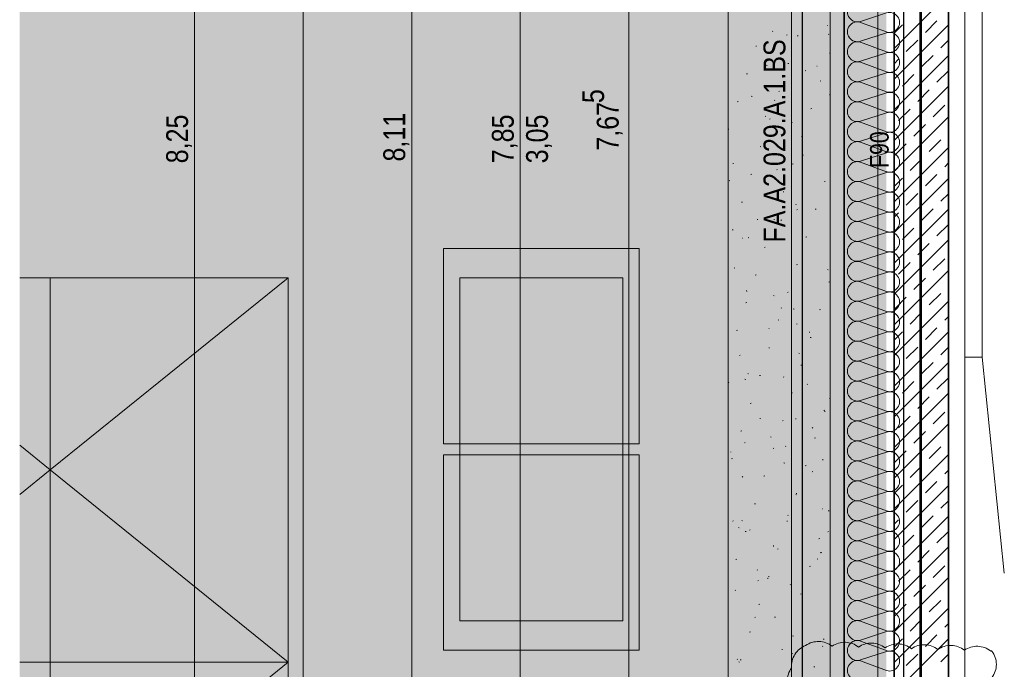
# Model space of a CAD drawing. Extents: x -620 to 300, y 62 to 1112.
# Tile 199 of 235: x -539 to -448, y 643 to 703. Entities that reach past the tile are written whole.
import ezdxf
from ezdxf.lldxf.tags import DXFTag

# ---------------------------------------------------------------- set-up
doc = ezdxf.new("R2010")
doc.units = 0
doc.layers.get('0').update_dxf_attribs({"lineweight": 13})
for name, color, linetype, lineweight, true_color in [('30 -33 Aussenwände- 7 Fassade_ Elemente', 7, 'Continuous', 9, 0x00aacc), ('30 -34 Innenwände- 1 tragend', 7, 'Continuous', 13, 0xdd0806), ('30 -35 Decken- 1 Konstruktion-Träger- Stahlbeton', 7, 'Continuous', 13, 0x33aa00), ('30 -36 Dächer- 1 Konstruktion', 7, 'Continuous', 35, 0x6666cc), ('30 -36 Dächer- 3 Dachbeläge', 7, 'Continuous', 15, 0x9999ff), ('30 -36 Dächer- 3 Dachbeläge Gründach', 9, 'Continuous', 9, 0x808080), ('40 -44 Elektr. Anlagen- 2 Eigenstromversorgungsanlagen', 7, 'Continuous', 5, 0xff6633), ('60- 61 allgemeine Ausstattung- 1 Möbel', 9, 'Continuous', 9, 0x808080), ('60- 61 allgemeine Ausstattung- 4 Terrassen', 9, 'Continuous', 9, 0x808080), ('70 -72 Beschriftung- 1 Beschriftung allgemein', 7, 'Continuous', 9, 0xff6633), ('70 -76 Bemaßung- 2 Allgemein', 9, 'Continuous', 5, 0x808080), ('70 -77 Revision- 2 Wolken', 7, 'Continuous', 18, 0x944cff), ('Dachflächen Moblierung', 7, 'Continuous', 9, 0x888888), ('iwb_Layout BA_Markierung', 7, 'Continuous', 9, 0xbadcdc)]:
    doc.layers.add(name, color=color, linetype=linetype, lineweight=lineweight, true_color=true_color)
doc.layers.add('70 -71 Achsen- 1 Gebäudeachsen', color=7, linetype='STRICHPUNKT2-A06CPVE5L0', lineweight=18)
doc.layers.add('70 -75 Raumstempel- 3 Wandstempel', color=7, linetype='Continuous', lineweight=50)
doc.styles.get("Standard").update_dxf_attribs({"font": 'ARIALN.TTF'})
tags = doc.linetypes.add('grob-A06CPVE1L0', pattern=[14, 3, -8, 3]).pattern_tags.tags
tags[8:9] = [DXFTag(74, 4), DXFTag(75, 0), DXFTag(340, '0'), DXFTag(46, 0.0), DXFTag(50, 0.0), DXFTag(44, 0.0), DXFTag(45, 0.0)]
tags[6:7] = [DXFTag(74, 4), DXFTag(75, 0), DXFTag(340, '0'), DXFTag(46, 0.0), DXFTag(50, 0.0), DXFTag(44, 0.0), DXFTag(45, 0.0)]
tags[4:5] = [DXFTag(74, 4), DXFTag(75, 0), DXFTag(340, '0'), DXFTag(46, 0.0), DXFTag(50, 0.0), DXFTag(44, 0.0), DXFTag(45, 0.0)]
tags = doc.linetypes.add('STRICHPUNKT2-A06CPVE5L0', pattern=[12.7, 6.35, -3.175, 0, -3.175]).pattern_tags.tags
tags[10:11] = [DXFTag(74, 4), DXFTag(75, 0), DXFTag(340, '0'), DXFTag(46, 0.0), DXFTag(50, 0.0), DXFTag(44, 0.0), DXFTag(45, 0.0)]
tags[8:9] = [DXFTag(74, 4), DXFTag(75, 0), DXFTag(340, '0'), DXFTag(46, 0.0), DXFTag(50, 0.0), DXFTag(44, 0.0), DXFTag(45, 0.0)]
tags[6:7] = [DXFTag(74, 4), DXFTag(75, 0), DXFTag(340, '0'), DXFTag(46, 0.0), DXFTag(50, 0.0), DXFTag(44, 0.0), DXFTag(45, 0.0)]
tags[4:5] = [DXFTag(74, 4), DXFTag(75, 0), DXFTag(340, '0'), DXFTag(46, 0.0), DXFTag(50, 0.0), DXFTag(44, 0.0), DXFTag(45, 0.0)]

# ---------------------------------------------------------------- blocks, each defined once
blk = doc.blocks.new('Polygon-A06CPVDTL0')
at = {"color": 0, "linetype": 'ByBlock', "lineweight": -2, "ltscale": 0.13}
blk.add_solid([(-458.903, 86.609), (-538.631, 86.396), (-458.736, 1083.814), (-538.631, 1083.814)], dxfattribs=at)
blk = doc.blocks.new('Referenz-A06CPVE6L0')
at = {"layer": '30 -33 Aussenwände- 7 Fassade_ Elemente', "color": 0, "linetype": 'Continuous', "lineweight": 25, "ltscale": 0.25}
for p, q in [((-462.679, 609.453), (-462.679, 774.453)), ((-466.519, 614.453), (-466.519, 769.453)), ((-462.679, 769.453), (-462.679, 614.453)), ((-457.219, 769.953), (-457.219, 613.953))]:
    blk.add_line(p, q, dxfattribs=at)
at = {"layer": '30 -33 Aussenwände- 7 Fassade_ Elemente', "color": 0, "linetype": 'Continuous', "ltscale": 0.13}
for p, q in [((-467.519, 773.053), (-467.519, 610.853)), ((-455.719, 613.953), (-455.719, 769.953)), ((-461.179, 702.879), (-458.779, 703.651)), ((-458.779, 701.902), (-461.179, 702.789)), ((-461.179, 701.041), (-458.779, 701.812)), ((-458.779, 700.064), (-461.179, 700.951)), ((-461.179, 699.202), (-458.779, 699.974)), ((-458.779, 698.225), (-461.179, 699.112)), ((-461.179, 697.364), (-458.779, 698.135)), ((-458.779, 696.387), (-461.179, 697.274)), ((-461.179, 695.525), (-458.779, 696.297)), ((-458.779, 694.548), (-461.179, 695.435)), ((-461.179, 693.687), (-458.779, 694.458)), ((-458.779, 692.709), (-461.179, 693.597)), ((-461.179, 691.848), (-458.779, 692.619)), ((-458.779, 690.871), (-461.179, 691.758)), ((-461.179, 690.01), (-458.779, 690.781)), ((-458.779, 689.032), (-461.179, 689.92)), ((-461.179, 688.171), (-458.779, 688.942)), ((-458.779, 687.194), (-461.179, 688.081)), ((-461.179, 686.333), (-458.779, 687.104)), ((-458.779, 685.355), (-461.179, 686.243)), ((-461.179, 684.494), (-458.779, 685.265)), ((-458.779, 683.517), (-461.179, 684.404)), ((-461.179, 682.656), (-458.779, 683.427)), ((-458.779, 681.678), (-461.179, 682.566)), ((-461.179, 680.817), (-458.779, 681.588)), ((-458.779, 679.84), (-461.179, 680.727)), ((-461.179, 678.978), (-458.779, 679.75)), ((-458.779, 678.001), (-461.179, 678.888)), ((-461.179, 677.14), (-458.779, 677.911)), ((-458.779, 676.163), (-461.179, 677.05)), ((-461.179, 675.301), (-458.779, 676.073)), ((-458.779, 674.324), (-461.179, 675.211)), ((-461.179, 673.463), (-458.779, 674.234)), ((-458.779, 672.486), (-461.179, 673.373)), ((-461.179, 671.624), (-458.779, 672.396)), ((-458.779, 670.647), (-461.179, 671.534)), ((-461.179, 669.786), (-458.779, 670.557)), ((-458.779, 668.809), (-461.179, 669.696)), ((-461.179, 667.947), (-458.779, 668.719)), ((-458.779, 666.97), (-461.179, 667.857)), ((-461.179, 666.109), (-458.779, 666.88)), ((-458.779, 665.132), (-461.179, 666.019)), ((-461.179, 664.27), (-458.779, 665.042)), ((-458.779, 663.293), (-461.179, 664.18)), ((-461.179, 662.432), (-458.779, 663.203)), ((-458.779, 661.455), (-461.179, 662.342)), ((-461.179, 660.593), (-458.779, 661.365)), ((-458.779, 659.616), (-461.179, 660.503)), ((-461.179, 658.755), (-458.779, 659.526)), ((-458.779, 657.777), (-461.179, 658.665)), ((-461.179, 656.916), (-458.779, 657.687)), ((-458.779, 655.939), (-461.179, 656.826)), ((-461.179, 655.078), (-458.779, 655.849)), ((-458.779, 654.1), (-461.179, 654.988)), ((-461.179, 653.239), (-458.779, 654.01)), ((-458.779, 652.262), (-461.179, 653.149)), ((-461.179, 651.401), (-458.779, 652.172)), ((-458.779, 650.423), (-461.179, 651.311)), ((-461.179, 649.562), (-458.779, 650.333)), ((-458.779, 648.585), (-461.179, 649.472)), ((-461.179, 647.724), (-458.779, 648.495)), ((-458.779, 646.746), (-461.179, 647.634)), ((-461.179, 645.885), (-458.779, 646.656)), ((-458.779, 644.908), (-461.179, 645.795)), ((-461.179, 644.046), (-458.779, 644.818)), ((-458.779, 643.069), (-461.179, 643.956))]:
    blk.add_line(p, q, dxfattribs=at)
for centre, major_axis, end_param in [((-461.46, 703.754), (0.282, 0.874), 3.764652), ((-458.497, 702.776), (-0.282, -0.874), 3.765224), ((-461.46, 701.915), (0.282, 0.874), 3.764652), ((-458.497, 700.938), (-0.282, -0.874), 3.765224), ((-461.46, 700.077), (0.282, 0.874), 3.764652), ((-458.497, 699.099), (-0.282, -0.874), 3.765224), ((-461.46, 698.238), (0.282, 0.874), 3.764652), ((-458.497, 697.261), (-0.282, -0.874), 3.765224), ((-461.46, 696.399), (0.282, 0.874), 3.764652), ((-458.497, 695.422), (-0.282, -0.874), 3.765224), ((-461.46, 694.561), (0.282, 0.874), 3.764652), ((-458.497, 693.584), (-0.282, -0.874), 3.765224), ((-461.46, 692.722), (0.282, 0.874), 3.764652), ((-458.497, 691.745), (-0.282, -0.874), 3.765224), ((-461.46, 690.884), (0.282, 0.874), 3.764652), ((-458.497, 689.907), (-0.282, -0.874), 3.765224), ((-461.46, 689.045), (0.282, 0.874), 3.764652), ((-458.497, 688.068), (-0.282, -0.874), 3.765224), ((-461.46, 687.207), (0.282, 0.874), 3.764652), ((-458.497, 686.23), (-0.282, -0.874), 3.765224), ((-461.46, 685.368), (0.282, 0.874), 3.764652), ((-458.497, 684.391), (-0.282, -0.874), 3.765224), ((-461.46, 683.53), (0.282, 0.874), 3.764652), ((-458.497, 682.553), (-0.282, -0.874), 3.765224), ((-461.46, 681.691), (0.282, 0.874), 3.764652), ((-458.497, 680.714), (-0.282, -0.874), 3.765224), ((-461.46, 679.853), (0.282, 0.874), 3.764652), ((-458.497, 678.876), (-0.282, -0.874), 3.765224), ((-461.46, 678.014), (0.282, 0.874), 3.764652), ((-458.497, 677.037), (-0.282, -0.874), 3.765224), ((-461.46, 676.176), (0.282, 0.874), 3.764652), ((-458.497, 675.198), (-0.282, -0.874), 3.765224), ((-461.46, 674.337), (0.282, 0.874), 3.764652), ((-458.497, 673.36), (-0.282, -0.874), 3.765224), ((-461.46, 672.499), (0.282, 0.874), 3.764652), ((-458.497, 671.521), (-0.282, -0.874), 3.765224), ((-461.46, 670.66), (0.282, 0.874), 3.764652), ((-458.497, 669.683), (-0.282, -0.874), 3.765224), ((-461.46, 668.822), (0.282, 0.874), 3.764652), ((-458.497, 667.844), (-0.282, -0.874), 3.765224), ((-461.46, 666.983), (0.282, 0.874), 3.764652), ((-458.497, 666.006), (-0.282, -0.874), 3.765224), ((-461.46, 665.145), (0.282, 0.874), 3.764652), ((-458.497, 664.167), (-0.282, -0.874), 3.765224), ((-461.46, 663.306), (0.282, 0.874), 3.764652), ((-458.497, 662.329), (-0.282, -0.874), 3.765224), ((-461.46, 661.467), (0.282, 0.874), 3.764652), ((-458.497, 660.49), (-0.282, -0.874), 3.765224), ((-461.46, 659.629), (0.282, 0.874), 3.764652), ((-458.497, 658.652), (-0.282, -0.874), 3.765224), ((-461.46, 657.79), (0.282, 0.874), 3.764652), ((-458.497, 656.813), (-0.282, -0.874), 3.765224), ((-461.46, 655.952), (0.282, 0.874), 3.764652), ((-458.497, 654.975), (-0.282, -0.874), 3.765224), ((-461.46, 654.113), (0.282, 0.874), 3.764652), ((-458.497, 653.136), (-0.282, -0.874), 3.765224), ((-461.46, 652.275), (0.282, 0.874), 3.764652), ((-458.497, 651.298), (-0.282, -0.874), 3.765224), ((-461.46, 650.436), (0.282, 0.874), 3.764652), ((-458.497, 649.459), (-0.282, -0.874), 3.765224), ((-461.46, 648.598), (0.282, 0.874), 3.764652), ((-458.497, 647.621), (-0.282, -0.874), 3.765224), ((-461.46, 646.759), (0.282, 0.874), 3.764652), ((-458.497, 645.782), (-0.282, -0.874), 3.765224), ((-461.46, 644.921), (0.282, 0.874), 3.764652), ((-458.497, 643.944), (-0.282, -0.874), 3.765224), ((-461.46, 643.082), (0.282, 0.874), 3.764652)]:
    blk.add_ellipse(centre, major_axis=major_axis, ratio=1, start_param=0, end_param=end_param, dxfattribs=at)
at = {"layer": '30 -34 Innenwände- 1 tragend', "color": 0, "lineweight": 35}
for p, q in [((-458.079, 770.453), (-458.079, 613.453)), ((-453.079, 770.453), (-453.079, 613.453))]:
    blk.add_line(p, q, dxfattribs=at)
at = {"layer": '30 -34 Innenwände- 1 tragend', "color": 0, "linetype": 'Continuous', "lineweight": -2, "ltscale": 0.13}
for p, q in [((-458.079, 770.453), (-458.079, 613.453)), ((-453.079, 770.453), (-453.079, 613.453))]:
    blk.add_line(p, q, dxfattribs=at)
at = {"layer": '30 -34 Innenwände- 1 tragend', "color": 0, "lineweight": 9}
for p, q in [((-458.079, 700.388), (-453.079, 705.388)), ((-458.079, 700.388), (-453.079, 705.388)), ((-458.079, 701.803), (-457.311, 702.571)), ((-458.079, 701.803), (-457.311, 702.571)), ((-458.079, 697.56), (-453.079, 702.56)), ((-458.079, 697.56), (-453.079, 702.56)), ((-455.189, 701.863), (-454.129, 702.924)), ((-455.189, 701.863), (-454.129, 702.924)), ((-456.957, 700.096), (-455.896, 701.156)), ((-456.957, 700.096), (-455.896, 701.156)), ((-453.775, 700.449), (-453.079, 701.146)), ((-453.775, 700.449), (-453.079, 701.146)), ((-458.079, 694.732), (-453.079, 699.732)), ((-458.079, 694.732), (-453.079, 699.732)), ((-458.079, 698.974), (-457.664, 699.389)), ((-458.079, 698.974), (-457.664, 699.389)), ((-455.543, 698.681), (-454.482, 699.742)), ((-455.543, 698.681), (-454.482, 699.742)), ((-457.311, 696.914), (-456.25, 697.974)), ((-457.311, 696.914), (-456.25, 697.974)), ((-454.129, 697.267), (-453.079, 698.317)), ((-454.129, 697.267), (-453.079, 698.317)), ((-458.079, 691.903), (-453.079, 696.903)), ((-458.079, 691.903), (-453.079, 696.903)), ((-458.079, 696.146), (-458.018, 696.207)), ((-458.079, 696.146), (-458.018, 696.207)), ((-455.896, 695.499), (-454.836, 696.56)), ((-455.896, 695.499), (-454.836, 696.56)), ((-457.664, 693.732), (-456.603, 694.792)), ((-457.664, 693.732), (-456.603, 694.792)), ((-454.482, 694.085), (-453.421, 695.146)), ((-454.482, 694.085), (-453.421, 695.146)), ((-458.079, 689.075), (-453.079, 694.075)), ((-458.079, 689.075), (-453.079, 694.075)), ((-456.25, 692.317), (-455.189, 693.378)), ((-456.25, 692.317), (-455.189, 693.378)), ((-458.079, 686.246), (-453.079, 691.246)), ((-458.079, 686.246), (-453.079, 691.246)), ((-458.018, 690.55), (-456.957, 691.61)), ((-458.018, 690.55), (-456.957, 691.61)), ((-454.836, 690.903), (-453.775, 691.964)), ((-454.836, 690.903), (-453.775, 691.964)), ((-456.603, 689.136), (-455.543, 690.196)), ((-456.603, 689.136), (-455.543, 690.196)), ((-453.421, 689.489), (-453.079, 689.832)), ((-453.421, 689.489), (-453.079, 689.832)), ((-455.189, 687.721), (-454.129, 688.782)), ((-455.189, 687.721), (-454.129, 688.782)), ((-458.079, 687.66), (-457.311, 688.428)), ((-458.079, 687.66), (-457.311, 688.428)), ((-458.079, 683.418), (-453.079, 688.418)), ((-458.079, 683.418), (-453.079, 688.418)), ((-456.957, 685.954), (-455.896, 687.014)), ((-456.957, 685.954), (-455.896, 687.014)), ((-453.775, 686.307), (-453.079, 687.004)), ((-453.775, 686.307), (-453.079, 687.004)), ((-458.079, 680.589), (-453.079, 685.589)), ((-458.079, 680.589), (-453.079, 685.589)), ((-458.079, 684.832), (-457.664, 685.246)), ((-458.079, 684.832), (-457.664, 685.246)), ((-455.543, 684.539), (-454.482, 685.6)), ((-455.543, 684.539), (-454.482, 685.6)), ((-454.129, 683.125), (-453.079, 684.175)), ((-454.129, 683.125), (-453.079, 684.175)), ((-457.311, 682.772), (-456.25, 683.832)), ((-457.311, 682.772), (-456.25, 683.832)), ((-458.079, 677.761), (-453.079, 682.761)), ((-458.079, 677.761), (-453.079, 682.761)), ((-455.896, 681.357), (-454.836, 682.418)), ((-455.896, 681.357), (-454.836, 682.418)), ((-458.079, 682.004), (-458.018, 682.064)), ((-458.079, 682.004), (-458.018, 682.064)), ((-457.664, 679.59), (-456.603, 680.65)), ((-457.664, 679.59), (-456.603, 680.65)), ((-454.482, 679.943), (-453.421, 681.004)), ((-454.482, 679.943), (-453.421, 681.004)), ((-458.079, 674.933), (-453.079, 679.933)), ((-458.079, 674.933), (-453.079, 679.933)), ((-456.25, 678.175), (-455.189, 679.236)), ((-456.25, 678.175), (-455.189, 679.236)), ((-454.836, 676.761), (-453.775, 677.822)), ((-454.836, 676.761), (-453.775, 677.822)), ((-458.079, 672.104), (-453.079, 677.104)), ((-458.079, 672.104), (-453.079, 677.104)), ((-458.018, 676.408), (-456.957, 677.468)), ((-458.018, 676.408), (-456.957, 677.468)), ((-456.603, 674.993), (-455.543, 676.054)), ((-456.603, 674.993), (-455.543, 676.054)), ((-453.421, 675.347), (-453.079, 675.69)), ((-453.421, 675.347), (-453.079, 675.69)), ((-458.079, 673.518), (-457.311, 674.286)), ((-458.079, 673.518), (-457.311, 674.286)), ((-458.079, 669.276), (-453.079, 674.276)), ((-458.079, 669.276), (-453.079, 674.276)), ((-455.189, 673.579), (-454.129, 674.64)), ((-455.189, 673.579), (-454.129, 674.64)), ((-456.957, 671.811), (-455.896, 672.872)), ((-456.957, 671.811), (-455.896, 672.872)), ((-453.775, 672.165), (-453.079, 672.861)), ((-453.775, 672.165), (-453.079, 672.861)), ((-458.079, 666.447), (-453.079, 671.447)), ((-458.079, 666.447), (-453.079, 671.447)), ((-455.543, 670.397), (-454.482, 671.458)), ((-455.543, 670.397), (-454.482, 671.458)), ((-458.079, 670.69), (-457.664, 671.104)), ((-458.079, 670.69), (-457.664, 671.104)), ((-457.311, 668.629), (-456.25, 669.69)), ((-457.311, 668.629), (-456.25, 669.69)), ((-454.129, 668.983), (-453.079, 670.033)), ((-454.129, 668.983), (-453.079, 670.033)), ((-458.079, 663.619), (-453.079, 668.619)), ((-458.079, 663.619), (-453.079, 668.619)), ((-458.079, 667.861), (-458.018, 667.922)), ((-458.079, 667.861), (-458.018, 667.922)), ((-455.896, 667.215), (-454.836, 668.276)), ((-455.896, 667.215), (-454.836, 668.276)), ((-454.482, 665.801), (-453.421, 666.862)), ((-454.482, 665.801), (-453.421, 666.862)), ((-458.079, 660.79), (-453.079, 665.79)), ((-458.079, 660.79), (-453.079, 665.79)), ((-457.664, 665.447), (-456.603, 666.508)), ((-457.664, 665.447), (-456.603, 666.508)), ((-456.25, 664.033), (-455.189, 665.094)), ((-456.25, 664.033), (-455.189, 665.094)), ((-458.018, 662.265), (-456.957, 663.326)), ((-458.018, 662.265), (-456.957, 663.326)), ((-454.836, 662.619), (-453.775, 663.68)), ((-454.836, 662.619), (-453.775, 663.68)), ((-458.079, 657.962), (-453.079, 662.962)), ((-458.079, 657.962), (-453.079, 662.962)), ((-456.603, 660.851), (-455.543, 661.912)), ((-456.603, 660.851), (-455.543, 661.912)), ((-453.421, 661.205), (-453.079, 661.548)), ((-453.421, 661.205), (-453.079, 661.548)), ((-455.189, 659.437), (-454.129, 660.498)), ((-455.189, 659.437), (-454.129, 660.498)), ((-458.079, 659.376), (-457.311, 660.144)), ((-458.079, 659.376), (-457.311, 660.144)), ((-458.079, 655.134), (-453.079, 660.134)), ((-458.079, 655.134), (-453.079, 660.134)), ((-456.957, 657.669), (-455.896, 658.73)), ((-456.957, 657.669), (-455.896, 658.73)), ((-453.775, 658.023), (-453.079, 658.719)), ((-453.775, 658.023), (-453.079, 658.719)), ((-458.079, 652.305), (-453.079, 657.305)), ((-458.079, 652.305), (-453.079, 657.305)), ((-458.079, 656.548), (-457.664, 656.962)), ((-458.079, 656.548), (-457.664, 656.962)), ((-455.543, 656.255), (-454.482, 657.316)), ((-455.543, 656.255), (-454.482, 657.316)), ((-454.129, 654.841), (-453.079, 655.891)), ((-454.129, 654.841), (-453.079, 655.891)), ((-457.311, 654.487), (-456.25, 655.548)), ((-457.311, 654.487), (-456.25, 655.548)), ((-458.079, 649.477), (-453.079, 654.477)), ((-458.079, 649.477), (-453.079, 654.477)), ((-455.896, 653.073), (-454.836, 654.134)), ((-455.896, 653.073), (-454.836, 654.134)), ((-458.079, 653.719), (-458.018, 653.78)), ((-458.079, 653.719), (-458.018, 653.78)), ((-457.664, 651.305), (-456.603, 652.366)), ((-457.664, 651.305), (-456.603, 652.366)), ((-454.482, 651.659), (-453.421, 652.72)), ((-454.482, 651.659), (-453.421, 652.72)), ((-458.079, 646.648), (-453.079, 651.648)), ((-458.079, 646.648), (-453.079, 651.648)), ((-456.25, 649.891), (-455.189, 650.952)), ((-456.25, 649.891), (-455.189, 650.952)), ((-454.836, 648.477), (-453.775, 649.538)), ((-454.836, 648.477), (-453.775, 649.538)), ((-458.079, 643.82), (-453.079, 648.82)), ((-458.079, 643.82), (-453.079, 648.82)), ((-458.018, 648.123), (-456.957, 649.184)), ((-458.018, 648.123), (-456.957, 649.184)), ((-456.603, 646.709), (-455.543, 647.77)), ((-456.603, 646.709), (-455.543, 647.77)), ((-453.421, 647.063), (-453.079, 647.406)), ((-453.421, 647.063), (-453.079, 647.406)), ((-458.079, 645.234), (-457.311, 646.002)), ((-458.079, 645.234), (-457.311, 646.002)), ((-458.079, 640.991), (-453.079, 645.991)), ((-458.079, 640.991), (-453.079, 645.991)), ((-455.189, 645.295), (-454.129, 646.356)), ((-455.189, 645.295), (-454.129, 646.356)), ((-456.957, 643.527), (-455.896, 644.588)), ((-456.957, 643.527), (-455.896, 644.588)), ((-453.775, 643.881), (-453.079, 644.577)), ((-453.775, 643.881), (-453.079, 644.577))]:
    blk.add_line(p, q, dxfattribs=at)
at = {"layer": '30 -35 Decken- 1 Konstruktion-Träger- Stahlbeton', "color": 0, "linetype": 'grob-A06CPVE1L0', "lineweight": -2, "ltscale": 0.13}
for p, q in [((-459.579, 388.453), (-459.579, 770.453)), ((-451.579, 388.453), (-451.579, 770.453))]:
    blk.add_line(p, q, dxfattribs=at)
at = {"layer": '30 -36 Dächer- 1 Konstruktion', "color": 0, "linetype": 'Continuous', "ltscale": 0.35}
blk.add_line((-455.579, 384.453), (-455.579, 770.453), dxfattribs=at)
at = {"layer": '30 -36 Dächer- 1 Konstruktion', "color": 0, "lineweight": 25}
for p, q in [((-455.579, 770.453), (-455.579, 384.453)), ((-455.579, 384.453), (-455.579, 770.453)), ((-455.579, 384.453), (-455.579, 770.453))]:
    blk.add_line(p, q, dxfattribs=at)
at = {"layer": '30 -36 Dächer- 1 Konstruktion', "color": 0, "lineweight": 5}
for p, q in [((-455.579, 770.453), (-455.579, 384.453)), ((-455.579, 384.453), (-455.579, 770.453)), ((-455.579, 384.453), (-455.579, 770.453))]:
    blk.add_line(p, q, dxfattribs=at)
at = {"layer": '30 -36 Dächer- 1 Konstruktion', "color": 0, "lineweight": -2}
for p, q in [((-455.579, 770.453), (-455.579, 384.453)), ((-455.579, 384.453), (-455.579, 770.453)), ((-455.579, 384.453), (-455.579, 770.453))]:
    blk.add_line(p, q, dxfattribs=at)
at = {"layer": '30 -36 Dächer- 1 Konstruktion', "color": 0}
blk.add_line((-455.579, 384.453), (-455.579, 770.453), dxfattribs=at)
at = {"layer": '30 -36 Dächer- 3 Dachbeläge', "color": 0, "lineweight": 9}
for p, q in [((-463.979, 763.653), (-463.979, 376.053)), ((-473.379, 223.253), (-473.379, 754.053)), ((-464.201, 702.47), (-464.227, 702.5)), ((-469.266, 701.951), (-469.292, 701.98)), ((-467.927, 701.647), (-467.984, 701.593)), ((-467.001, 701.54), (-466.924, 701.559)), ((-464.115, 701.712), (-464.102, 701.68)), ((-470.821, 700.588), (-470.744, 700.607)), ((-464.036, 699.938), (-463.979, 699.953)), ((-469.851, 698.836), (-469.775, 698.813)), ((-467.856, 698.986), (-467.779, 699.005)), ((-465.211, 698.744), (-465.175, 698.742)), ((-471.676, 698.034), (-471.599, 698.053)), ((-468.345, 697.709), (-468.352, 697.779)), ((-466.278, 698.355), (-466.205, 698.325)), ((-464.891, 697.384), (-464.815, 697.403)), ((-471.241, 695.98), (-471.168, 695.95)), ((-468.711, 696.432), (-468.635, 696.451)), ((-463.997, 696.099), (-464.024, 696.129)), ((-472.531, 695.479), (-472.455, 695.499)), ((-469.062, 695.58), (-469.089, 695.609)), ((-465.746, 694.83), (-465.67, 694.849)), ((-469.895, 694.157), (-469.959, 694.112)), ((-469.566, 693.878), (-469.49, 693.897)), ((-467.456, 693.602), (-467.514, 693.548)), ((-473.379, 692.927), (-473.31, 692.944)), ((-466.602, 692.276), (-466.525, 692.295)), ((-470.422, 691.324), (-470.345, 691.343)), ((-468.903, 690.655), (-468.83, 690.626)), ((-466.514, 690.587), (-466.439, 690.564)), ((-472.894, 689.747), (-472.901, 689.817)), ((-467.457, 689.722), (-467.38, 689.741)), ((-471.277, 688.77), (-471.2, 688.789)), ((-468.858, 689.209), (-468.885, 689.238)), ((-473.215, 688.232), (-473.273, 688.178)), ((-464.492, 688.121), (-464.416, 688.14)), ((-468.312, 687.168), (-468.236, 687.187)), ((-472.132, 686.216), (-472.056, 686.235)), ((-467.11, 685.962), (-467.118, 686.033)), ((-466.986, 685.556), (-467.043, 685.503)), ((-466.566, 685.33), (-466.493, 685.301)), ((-465.347, 685.567), (-465.271, 685.586)), ((-470.707, 684.641), (-470.632, 684.618)), ((-469.167, 684.614), (-469.091, 684.633)), ((-468.449, 684.59), (-468.514, 684.544)), ((-472.987, 683.662), (-472.911, 683.681)), ((-466.203, 683.013), (-466.126, 683.032)), ((-472.087, 682.9), (-472.051, 682.898)), ((-471.529, 682.955), (-471.456, 682.926)), ((-468.655, 682.838), (-468.681, 682.867)), ((-470.023, 682.06), (-469.946, 682.079)), ((-467.058, 680.458), (-466.981, 680.478)), ((-472.744, 680.186), (-472.802, 680.132)), ((-470.878, 679.506), (-470.801, 679.525)), ((-464.228, 680.006), (-464.155, 679.976)), ((-464.093, 678.857), (-464.017, 678.876)), ((-471.659, 678.001), (-471.667, 678.071)), ((-469.191, 677.631), (-469.118, 677.601)), ((-467.913, 677.904), (-467.837, 677.924)), ((-471.733, 676.952), (-471.657, 676.971)), ((-466.515, 677.511), (-466.573, 677.457)), ((-468.451, 676.467), (-468.477, 676.496)), ((-467.37, 676.392), (-467.295, 676.369)), ((-464.948, 676.303), (-464.872, 676.322)), ((-468.768, 675.35), (-468.692, 675.369)), ((-467.004, 675.022), (-467.068, 674.977)), ((-472.588, 674.398), (-472.512, 674.417)), ((-469.619, 674.589), (-469.584, 674.586)), ((-465.876, 674.216), (-465.883, 674.286)), ((-465.804, 673.749), (-465.727, 673.768)), ((-472.274, 672.141), (-472.332, 672.087)), ((-469.624, 672.796), (-469.547, 672.815)), ((-466.853, 672.306), (-466.78, 672.276)), ((-473.379, 671.86), (-473.367, 671.863)), ((-466.659, 671.195), (-466.582, 671.214)), ((-471.564, 670.445), (-471.488, 670.422)), ((-473.312, 669.576), (-473.338, 669.605)), ((-471.816, 669.931), (-471.743, 669.901)), ((-470.479, 670.242), (-470.402, 670.261)), ((-468.247, 670.096), (-468.273, 670.125)), ((-466.045, 669.465), (-466.102, 669.412)), ((-467.514, 668.641), (-467.438, 668.66)), ((-471.334, 667.688), (-471.258, 667.707)), ((-464.034, 668.143), (-463.979, 668.126)), ((-464.549, 667.039), (-464.473, 667.058)), ((-464.516, 666.981), (-464.443, 666.952)), ((-470.425, 666.254), (-470.432, 666.325)), ((-468.369, 666.087), (-468.293, 666.106)), ((-467.152, 666.277), (-467.116, 666.275)), ((-472.189, 665.134), (-472.113, 665.153)), ((-465.558, 665.455), (-465.623, 665.41)), ((-471.803, 664.095), (-471.861, 664.042)), ((-469.479, 664.606), (-469.406, 664.577)), ((-465.405, 664.485), (-465.328, 664.504)), ((-473.108, 663.205), (-473.135, 663.234)), ((-469.225, 663.533), (-469.148, 663.552)), ((-468.043, 663.725), (-468.07, 663.754)), ((-473.045, 662.58), (-472.968, 662.599)), ((-468.227, 662.196), (-468.152, 662.173)), ((-464.641, 662.47), (-464.649, 662.54)), ((-466.26, 661.931), (-466.183, 661.95)), ((-465.574, 661.42), (-465.632, 661.366)), ((-472.008, 660.939), (-472.073, 660.893)), ((-470.08, 660.979), (-470.003, 660.998)), ((-467.141, 659.282), (-467.068, 659.252)), ((-467.115, 659.377), (-467.039, 659.396)), ((-470.935, 658.425), (-470.859, 658.444)), ((-464.684, 657.965), (-464.649, 657.963)), ((-464.15, 657.775), (-464.074, 657.794)), ((-472.904, 656.834), (-472.931, 656.863)), ((-472.104, 656.907), (-472.031, 656.877)), ((-467.97, 656.823), (-467.894, 656.842)), ((-467.839, 657.354), (-467.866, 657.383)), ((-472.42, 656.25), (-472.345, 656.227)), ((-471.79, 655.87), (-471.714, 655.89)), ((-471.333, 656.05), (-471.39, 655.996)), ((-464.113, 655.888), (-464.178, 655.842)), ((-465.006, 655.221), (-464.929, 655.24)), ((-469.19, 654.508), (-469.197, 654.579)), ((-468.826, 654.269), (-468.749, 654.288)), ((-472.646, 653.316), (-472.569, 653.336)), ((-465.104, 653.375), (-465.161, 653.321)), ((-464.89, 653.947), (-464.815, 653.924)), ((-464.803, 653.957), (-464.73, 653.927)), ((-470.687, 652.355), (-470.674, 652.322)), ((-465.861, 652.667), (-465.784, 652.686)), ((-470.563, 651.371), (-470.628, 651.326)), ((-469.766, 651.582), (-469.693, 651.552)), ((-469.681, 651.715), (-469.604, 651.734)), ((-472.701, 650.463), (-472.727, 650.492)), ((-467.636, 650.983), (-467.662, 651.012)), ((-466.716, 650.113), (-466.64, 650.132)), ((-470.536, 649.161), (-470.46, 649.18)), ((-470.862, 648.004), (-470.92, 647.951)), ((-469.084, 648.001), (-469.008, 647.978)), ((-467.571, 647.559), (-467.495, 647.578)), ((-471.391, 646.607), (-471.315, 646.626)), ((-467.429, 646.257), (-467.356, 646.228)), ((-464.607, 645.958), (-464.53, 645.977)), ((-468.427, 645.005), (-468.35, 645.024)), ((-464.633, 645.329), (-464.691, 645.275)), ((-472.497, 644.092), (-472.523, 644.121)), ((-472.247, 644.053), (-472.17, 644.072)), ((-467.432, 644.612), (-467.458, 644.641)), ((-472.392, 643.882), (-472.319, 643.853)), ((-465.462, 643.404), (-465.385, 643.423))]:
    blk.add_line(p, q, dxfattribs=at)
at = {"layer": '30 -36 Dächer- 3 Dachbeläge Gründach', "color": 0, "linetype": 'Continuous', "ltscale": 0.13}
blk.add_line((-473.379, 376.053), (-473.379, 760.453), dxfattribs=at)
at = {"layer": '40 -44 Elektr. Anlagen- 2 Eigenstromversorgungsanlagen', "color": 0, "lineweight": 9}
for p, q in [((-538.631, 679.253), (-535.819, 679.253)), ((-535.819, 679.253), (-535.819, 643.853)), ((-513.899, 679.253), (-535.819, 679.253)), ((-513.899, 643.853), (-513.899, 679.253)), ((-538.631, 643.853), (-535.819, 643.853)), ((-535.819, 643.853), (-535.819, 608.453)), ((-513.899, 643.853), (-535.819, 643.853)), ((-513.899, 608.453), (-513.899, 643.853))]:
    blk.add_line(p, q, dxfattribs=at)
at = {"layer": '60- 61 allgemeine Ausstattung- 1 Möbel', "color": 0, "linetype": 'Continuous', "ltscale": 0.13}
for p, q in [((-451.579, 671.953), (-451.579, 711.953)), ((-449.979, 711.953), (-449.979, 671.953)), ((-449.979, 671.953), (-451.579, 671.953)), ((-449.979, 671.953), (-447.928, 652.059))]:
    blk.add_line(p, q, dxfattribs=at)
at = {"layer": '60- 61 allgemeine Ausstattung- 4 Terrassen', "color": 0, "linetype": 'Continuous', "ltscale": 0.13}
for p, q in [((-499.579, 681.953), (-481.579, 681.953)), ((-499.579, 663.953), (-499.579, 681.953)), ((-481.579, 681.953), (-481.579, 663.953)), ((-481.579, 663.953), (-499.579, 663.953)), ((-499.579, 662.953), (-481.579, 662.953)), ((-499.579, 644.953), (-499.579, 662.953)), ((-481.579, 662.953), (-481.579, 644.953)), ((-481.579, 644.953), (-499.579, 644.953))]:
    blk.add_line(p, q, dxfattribs=at)
at = {"layer": '60- 61 allgemeine Ausstattung- 4 Terrassen', "color": 0, "linetype": 'grob-A06CPVE1L0', "ltscale": 0.13}
for p, q in [((-498.079, 647.653), (-498.079, 679.253)), ((-498.079, 679.253), (-483.079, 679.253)), ((-483.079, 679.253), (-483.079, 647.653)), ((-483.079, 647.653), (-498.079, 647.653))]:
    blk.add_line(p, q, dxfattribs=at)
at = {"layer": '70 -71 Achsen- 1 Gebäudeachsen', "color": 0, "linetype": 'STRICHPUNKT2-A06CPVE5L0', "ltscale": 0.18}
blk.add_line((-455.579, 1084.393), (-455.579, 84.953), dxfattribs=at)
at = {"layer": '70 -76 Bemaßung- 2 Allgemein', "color": 0, "linetype": 'Continuous', "ltscale": 0.13}
for p, q in [((-522.519, 610.514), (-522.519, 773.393)), ((-512.519, 385.514), (-512.519, 773.393)), ((-502.519, 611.914), (-502.519, 771.993)), ((-492.519, 614.514), (-492.519, 769.393)), ((-482.519, 618.014), (-482.519, 769.393))]:
    blk.add_line(p, q, dxfattribs=at)
at = {"layer": '70 -77 Revision- 2 Wolken', "color": 0, "linetype": 'Continuous', "ltscale": 0.18}
for centre, major_axis in [((-465.495, 643.488), (-0.736, 1.894)), ((-465.061, 643.72), (0.061, 2.031)), ((-465.061, 643.72), (1.268, 1.588)), ((-462.624, 643.647), (0.061, 2.031)), ((-462.624, 643.647), (1.268, 1.588)), ((-460.186, 643.573), (0.061, 2.031)), ((-460.186, 643.573), (1.268, 1.588)), ((-457.749, 643.499), (0.061, 2.031)), ((-457.749, 643.499), (1.268, 1.588)), ((-455.312, 643.426), (0.061, 2.031)), ((-455.312, 643.426), (1.268, 1.588)), ((-452.875, 643.352), (0.061, 2.031)), ((-452.875, 643.352), (1.268, 1.588)), ((-450.437, 643.278), (0.061, 2.031)), ((-450.437, 643.278), (1.268, 1.588)), ((-465.495, 643.488), (-1.725, 1.074)), ((-449.121, 644.797), (0.0025, 0.0842)), ((-449.121, 644.797), (0.0525, 0.0658)), ((-450.694, 643.644), (2.032, 0)), ((-465.894, 642.092), (-1.625, 1.22)), ((-450.694, 643.644), (1.626, -1.219))]:
    blk.add_ellipse(centre, major_axis=major_axis, ratio=1, start_param=0, end_param=0.643501, dxfattribs=at)
at = {"layer": 'Dachflächen Moblierung', "color": 0, "linetype": 'grob-A06CPVE1L0', "lineweight": 5, "ltscale": 0.13}
for p, q in [((-513.899, 679.253), (-535.819, 661.553)), ((-538.631, 663.824), (-535.819, 661.553)), ((-535.819, 661.553), (-538.631, 659.282)), ((-535.819, 661.553), (-513.899, 643.853)), ((-513.899, 643.853), (-535.819, 626.153))]:
    blk.add_line(p, q, dxfattribs=at)
at = {"layer": '70 -72 Beschriftung- 1 Beschriftung allgemein', "color": 0, "linetype": 'Continuous', "ltscale": 0.13, "insert": (-470.109, 682.502), "char_height": 2.01377, "attachment_point": 1, "rotation": 90}
blk.add_mtext('{\\fArial Narrow;FA.A2.029.A.1.BS}', dxfattribs=at)
at = {"layer": '70 -75 Raumstempel- 3 Wandstempel', "color": 0, "linetype": 'Continuous', "ltscale": 0.5, "insert": (-460.295, 689.373), "char_height": 1.71171, "attachment_point": 1, "rotation": 90}
blk.add_mtext('{\\fArial Narrow;F90}', dxfattribs=at)
at = {"layer": '70 -76 Bemaßung- 2 Allgemein', "color": 0, "linetype": 'Continuous', "ltscale": 0.13, "char_height": 2.01377, "attachment_point": 1, "rotation": 90}
for s, insert in [('{\\fArial Narrow;5}', (-486.811, 695.349)), ('{\\fArial Narrow;7,67}', (-485.469, 690.964)), ('{\\fArial Narrow;8,25}', (-525.134, 689.803)), ('{\\fArial Narrow;8,11}', (-505.134, 689.97)), ('{\\fArial Narrow;7,85}', (-495.134, 689.809)), ('{\\fArial Narrow;3,05}', (-491.981, 689.803))]:
    blk.add_mtext(s, dxfattribs=dict(at, insert=insert))

msp = doc.modelspace()

# ---------------------------------------------------------------- block references
at = {"color": 8, "lineweight": 13, "ltscale": 0.13, "true_color": 0x808080}
msp.add_blockref('Referenz-A06CPVE6L0', (0, 0), dxfattribs=at)
at = {"layer": 'iwb_Layout BA_Markierung', "ltscale": 0.13}
msp.add_blockref('Polygon-A06CPVDTL0', (0, 0), dxfattribs=at)

doc.saveas('drawing.dxf')
